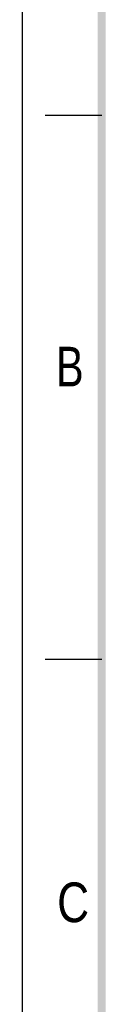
# Model space of a CAD drawing. Header units: millimetres. Extents: x 0 to 210, y 0 to 297.
# Tile 6 of 12: x 0 to 7, y 165 to 251. Entities that reach past the tile are written whole.
import ezdxf

# ---------------------------------------------------------------- set-up
doc = ezdxf.new("R2010")
doc.units = ezdxf.units.MM
doc.header["$LTSCALE"] = 19.36
doc.layers.get('0').update_dxf_attribs({"linetype": 'CONTINUOUS'})
doc.styles.add('TEXTSTYLE_2', font='txt', dxfattribs={"width": 0.75})

msp = doc.modelspace()

# ---------------------------------------------------------------- linework, layer by layer
at = {"color": 2, "linetype": 'CONTINUOUS'}
for p, q in [((0, 0), (0, 297)), ((7, 243), (2, 243)), ((7, 195), (2, 195))]:
    msp.add_line(p, q, dxfattribs=at)
at = {"color": 7, "linetype": 'CONTINUOUS', "const_width": 0.7}
msp.add_lwpolyline([(7, 7), (7, 290)], dxfattribs=at)

# ---------------------------------------------------------------- texts
at = {"color": 5, "linetype": 'CONTINUOUS', "style": 'TEXTSTYLE_2'}
for s, width, p in [('B', 0.785714, (2.9587, 219.0995)), ('C', 0.833333, (3.0702, 171.8336))]:
    msp.add_text(s, height=3.5, dxfattribs=dict(at, width=width)).set_placement(p)

doc.saveas('drawing.dxf')
